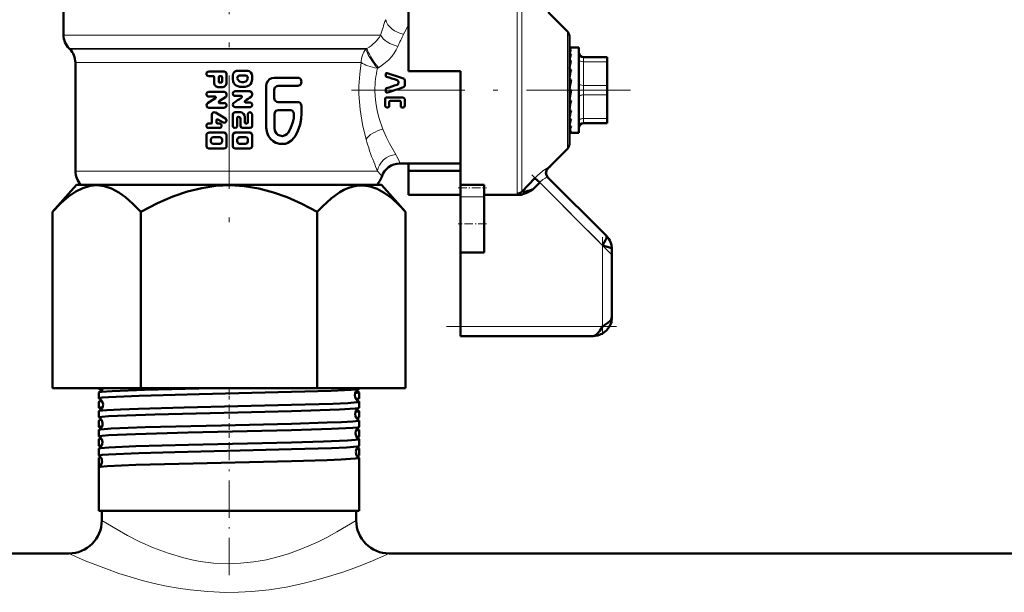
# Model space of a CAD drawing. Extents: x -1351 to 1763, y -1300 to 612.
# Tile 37 of 80: x -61 to 44, y -139 to -79. Entities that reach past the tile are written whole.
import ezdxf

# ---------------------------------------------------------------- set-up
doc = ezdxf.new("R2010")
doc.units = 0
doc.linetypes.add('DASHDOT', pattern=[18.5, 12, -3, 0.5, -3])

msp = doc.modelspace()

# ---------------------------------------------------------------- linework, layer by layer
at = {"color": 7, "linetype": 'DASHDOT', "lineweight": 18}
for p, q in [((-38.4, -66.22), (-38.4, -102.13)), ((-25.45, -86.27), (4.06, -86.27))]:
    msp.add_line(p, q, dxfattribs=at)
at = {"color": 7, "lineweight": 50}
for p, q in [((-55.9, -80.44), (-55.9, -69.22)), ((-19.4, -75.2), (-19.4, -84.27)), ((-2.6, -80.06), (-4.65, -78.02)), ((-2.4, -80.56), (-2.4, -91.99)), ((-55.23, -81.94), (-55.31, -81.86)), ((-2.38, -81.77), (-2.4, -81.77)), ((-2.4, -81.78), (-2.22, -81.78)), ((-2.4, -81.98), (-2.22, -81.98)), ((-2.38, -81.77), (-1.4, -81.77)), ((-1.4, -90.17), (-1.4, -81.77)), ((-2.4, -82.46), (-2.22, -82.46)), ((-2.4, -82.86), (-2.39, -83.04)), ((-2.4, -83.17), (-2.22, -83.17)), ((-0.9, -82.77), (1.6, -82.77)), ((1.6, -83.27), (1.6, -82.77)), ((1.6, -83.27), (1.6, -85.77)), ((-54.65, -83.35), (-54.65, -94.82)), ((-40.55, -84.3), (-38.9, -84.3)), ((-37.53, -84.24), (-36.41, -84.24)), ((-19.4, -84.27), (-13.9, -84.27)), ((-13.9, -84.27), (-13.9, -86.27)), ((-2.4, -83.48), (-2.37, -83.84)), ((-2.4, -83.65), (-2.38, -83.65)), ((-2.4, -84.08), (-2.22, -84.08)), ((-2.4, -84.28), (-2.35, -84.73)), ((1.6, -83.59), (1.6, -86.01)), ((-40.55, -84.79), (-40.06, -84.79)), ((-39.97, -85.47), (-39.97, -84.89)), ((-39.48, -85.38), (-39.48, -84.89)), ((-39.38, -84.79), (-39.24, -84.79)), ((-39.14, -84.89), (-39.14, -85.38)), ((-38.65, -84.54), (-38.65, -85.47)), ((-38, -85.12), (-38, -84.73)), ((-37.29, -84.73), (-36.64, -84.73)), ((-35.95, -84.73), (-35.95, -85.12)), ((-33.62, -84.96), (-31.11, -84.96)), ((-21.83, -84.52), (-21.83, -84.72)), ((-20.49, -85.51), (-20.49, -85.39)), ((-19.82, -85.77), (-19.82, -85.21)), ((-2.22, -85.13), (-2.4, -86.11)), ((-2.4, -85.13), (-2.22, -85.13)), ((-2.4, -85.2), (-2.31, -85.5)), ((-39.48, -85.96), (-39.14, -85.96)), ((-39.38, -85.47), (-39.24, -85.47)), ((-37.76, -86.39), (-36.18, -86.39)), ((-37.24, -85.9), (-36.68, -85.9)), ((-37.06, -85.41), (-36.86, -85.41)), ((-34.46, -90.26), (-34.46, -85.82)), ((-33.62, -86.24), (-33.62, -87.1)), ((-33.21, -85.82), (-31.11, -85.82)), ((-21.83, -86.27), (-21.83, -86.19)), ((-21.83, -86.4), (-21.83, -86.27)), ((-13.9, -86.27), (-13.9, -96.27)), ((-2.22, -86.24), (-2.4, -87.24)), ((-2.4, -86.24), (-2.22, -86.24)), ((-2.29, -85.5), (-2.31, -85.5)), ((-2.31, -86.48), (-2.27, -86.24)), ((1.6, -86.77), (1.6, -85.77)), ((1.6, -86.01), (1.6, -86.56)), ((-40.68, -87.66), (-39.84, -87.12)), ((-40.55, -86.45), (-38.9, -86.45)), ((-40.55, -86.94), (-39.89, -86.94)), ((-38.77, -87.02), (-39.44, -87.45)), ((-38.65, -86.7), (-38.65, -86.81)), ((-37.76, -86.88), (-37.12, -86.88)), ((-35.95, -86.64), (-35.95, -86.75)), ((-21.87, -87.94), (-21.87, -87.19)), ((-21.73, -87.03), (-19.98, -87.03)), ((-20.34, -87.4), (-21.32, -87.4)), ((-19.82, -87.9), (-19.82, -87.22)), ((-2.4, -87.18), (-2.31, -86.48)), ((-2.4, -88.12), (-2.34, -87.36)), ((-2.4, -87.36), (-2.22, -87.36)), ((1.6, -86.56), (1.6, -87.59)), ((1.6, -86.77), (1.6, -89.27)), ((-40.79, -87.87), (-40.79, -87.87)), ((-40.55, -88.12), (-38.9, -88.12)), ((-39.39, -87.63), (-38.9, -87.63)), ((-38, -87.81), (-38, -87.81)), ((-37.76, -88.06), (-36.18, -88.06)), ((-36.64, -87.57), (-36.18, -87.57)), ((-33.21, -87.53), (-31.11, -87.53)), ((-33.19, -88.38), (-31.91, -88.38)), ((-30.73, -87.95), (-30.73, -88.72)), ((-21.58, -88.09), (-21.73, -88.09)), ((-21.46, -87.96), (-21.46, -87.56)), ((-20.22, -87.96), (-20.22, -87.56)), ((-19.98, -88.09), (-20.11, -88.09)), ((-2.4, -88.69), (-2.37, -88.41)), ((-2.4, -88.94), (-2.37, -88.41)), ((-2.4, -88.41), (-2.22, -88.41)), ((1.6, -87.59), (1.6, -87.85)), ((1.6, -87.85), (1.6, -88.48)), ((1.6, -87.85), (1.6, -87.85)), ((-40.21, -89.69), (-40.21, -88.85)), ((-39.84, -88.64), (-38.77, -89.26)), ((-39.72, -89.45), (-39.72, -89.69)), ((-39.02, -89.69), (-39.58, -89.36)), ((-38, -90.03), (-38, -88.85)), ((-37.76, -88.61), (-37.2, -88.61)), ((-37.53, -89.2), (-37.53, -90.03)), ((-37.43, -89.1), (-37.38, -89.1)), ((-37.2, -90.03), (-37.2, -89.29)), ((-36.73, -89.1), (-36.73, -89.69)), ((-36.41, -89.69), (-36.41, -88.85)), ((-35.95, -88.85), (-35.95, -90.03)), ((-33.59, -90.26), (-33.59, -88.81)), ((-2.4, -89.4), (-2.39, -89.33)), ((-2.4, -89.6), (-2.39, -89.33)), ((-2.4, -89.33), (-2.22, -89.33)), ((1.6, -89.64), (1.6, -89.27)), ((-40.55, -89.78), (-40.31, -89.78)), ((-40.55, -90.27), (-39.43, -90.27)), ((-39.62, -89.78), (-39.43, -89.78)), ((-36.96, -90.27), (-36.18, -90.27)), ((-36.64, -89.78), (-36.5, -89.78)), ((-2.4, -90.06), (-2.22, -90.06)), ((-2.4, -90.54), (-2.22, -90.54)), ((-2.22, -90.06), (-2.26, -90.17)), ((-1.4, -90.77), (-1.4, -90.17)), ((1.6, -89.77), (-0.9, -89.77)), ((1.6, -89.77), (1.6, -89.64)), ((-40.79, -92.18), (-40.79, -91.01)), ((-40.55, -90.76), (-38.9, -90.76)), ((-40.31, -91.69), (-40.31, -91.5)), ((-40.06, -91.25), (-39.38, -91.25)), ((-39.14, -91.5), (-39.14, -91.69)), ((-38.65, -91.01), (-38.65, -92.18)), ((-38, -92.18), (-38, -91.01)), ((-37.76, -90.76), (-36.18, -90.76)), ((-37.53, -91.69), (-37.53, -91.5)), ((-37.29, -91.25), (-36.64, -91.25)), ((-36.41, -91.5), (-36.41, -91.69)), ((-35.95, -91.01), (-35.95, -92.18)), ((-2.4, -90.76), (-2.22, -90.76)), ((-2.28, -90.77), (-1.4, -90.77)), ((-40.55, -92.43), (-38.9, -92.43)), ((-40.06, -91.94), (-39.38, -91.94)), ((-37.76, -92.43), (-36.18, -92.43)), ((-37.29, -91.94), (-36.64, -91.94)), ((-2.6, -92.48), (-4.65, -94.53)), ((-20.33, -94.02), (-13.9, -94.02)), ((-19.4, -94.79), (-19.4, -94.02)), ((-4.45, -94.38), (-4.49, -94.37)), ((-4.46, -94.34), (-4.45, -94.38)), ((-4.45, -94.38), (-4.33, -94.21)), ((-4.45, -94.38), (-4.45, -94.38)), ((-19.4, -97.34), (-19.4, -94.79)), ((-13.9, -94.79), (-19.4, -94.79)), ((-7.44, -97.01), (-6.04, -95.57)), ((-6.04, -95.57), (-5.54, -96.04)), ((1.52, -101.69), (-4.68, -95.49)), ((-54.53, -96.27), (-57.08, -99.14)), ((-24.24, -96.27), (-54.53, -96.27)), ((-54.03, -96.27), (-54.06, -96.24)), ((-22.27, -96.27), (-24.24, -96.27)), ((-22.73, -96.24), (-22.77, -96.27)), ((-22.27, -96.27), (-19.72, -99.14)), ((-13.9, -96.61), (-13.9, -96.27)), ((-13.9, -96.27), (-11.4, -96.27)), ((-13.9, -97.56), (-13.9, -96.61)), ((-11.4, -96.61), (-11.4, -96.27)), ((-11.4, -97.56), (-11.4, -96.61)), ((-6.3, -96.79), (-6.57, -96.95)), ((-6.22, -96.74), (-6.3, -96.79)), ((-6.22, -96.74), (-5.54, -96.04)), ((-13.9, -97.34), (-19.4, -97.34)), ((-13.9, -97.56), (-13.9, -100.42)), ((-11.4, -97.34), (-7.71, -97.34)), ((-11.4, -97.56), (-11.4, -100.42)), ((-7.44, -97.01), (-7.44, -97.02)), ((-57.08, -117.77), (-57.08, -99.14)), ((-47.74, -117.77), (-47.74, -99.14)), ((-29.06, -117.77), (-29.06, -99.14)), ((-19.72, -117.77), (-19.72, -99.14)), ((-13.9, -100.42), (-13.9, -103.42)), ((-11.4, -100.42), (-11.4, -103.42)), ((-13.9, -111.27), (-13.9, -103.42)), ((-11.4, -103.42), (-13.9, -103.42)), ((2.1, -110.27), (2.1, -103.1)), ((-13.9, -112.27), (-13.9, -111.27)), ((0.1, -112.27), (-13.9, -112.27)), ((-57.08, -117.77), (-47.74, -117.77)), ((-52.16, -117.85), (-52.16, -117.77)), ((-52.16, -118.86), (-52.16, -118.23)), ((-47.74, -117.77), (-29.06, -117.77)), ((-29.06, -117.77), (-19.72, -117.77)), ((-24.64, -117.85), (-24.64, -117.77)), ((-24.64, -118.86), (-24.64, -118.23)), ((-52.16, -119.86), (-52.16, -119.22)), ((-24.64, -119.86), (-24.64, -119.22)), ((-52.16, -120.87), (-52.16, -120.21)), ((-24.64, -120.87), (-24.64, -120.21)), ((-52.16, -121.88), (-52.16, -121.21)), ((-24.64, -121.88), (-24.64, -121.21)), ((-52.16, -122.89), (-52.16, -122.2)), ((-24.64, -122.89), (-24.64, -122.2)), ((-52.16, -123.9), (-52.16, -123.19)), ((-24.64, -123.9), (-24.64, -123.19)), ((-52.16, -124.92), (-52.16, -124.18)), ((-24.64, -124.92), (-24.64, -124.18)), ((-52.16, -126.15), (-52.16, -125.17)), ((-24.64, -130.77), (-24.64, -125.17)), ((-52.16, -130.77), (-52.16, -126.15)), ((-24.64, -126.15), (-24.64, -126.15)), ((-24.64, -130.77), (-24.64, -126.15)), ((-31.8, -130.77), (-52.16, -130.77)), ((-51.85, -131.77), (-51.85, -130.77)), ((-24.64, -130.77), (-31.8, -130.77)), ((-24.95, -131.77), (-24.95, -130.77)), ((-24.95, -131.77), (-24.95, -130.77)), ((-298.4, -135.27), (-55.35, -135.27)), ((-55.35, -135.27), (-115.4, -135.27)), ((43.6, -135.27), (-21.45, -135.27)), ((-21.45, -135.27), (264.65, -135.27))]:
    msp.add_line(p, q, dxfattribs=at)
at = {"color": 7, "lineweight": 18}
for p, q in [((-7.93, -86.27), (-7.93, -75.34)), ((-7.44, -75.53), (-7.44, -86.27)), ((-2.6, -86.27), (-2.6, -80.06)), ((-55.9, -80.44), (-22.37, -80.44)), ((-55.31, -81.86), (-23.81, -81.86)), ((-55.23, -81.94), (-23.91, -81.94)), ((-23.91, -81.94), (-23.81, -81.86)), ((-0.9, -83.27), (-0.9, -82.77)), ((-0.9, -83.27), (-0.9, -85.77)), ((1.6, -83.27), (-0.9, -83.27)), ((-54.65, -83.35), (-44.61, -83.35)), ((-44.61, -83.35), (-24.68, -83.35)), ((-24.68, -83.35), (-24.42, -83.35)), ((-22.59, -83.89), (-22.7, -83.95)), ((-7.93, -97.21), (-7.93, -86.27)), ((-7.44, -86.27), (-7.44, -97.01)), ((-2.6, -92.48), (-2.6, -86.27)), ((-0.9, -86.77), (-0.9, -85.77)), ((-0.9, -85.77), (1.6, -85.77)), ((-0.9, -86.77), (-0.9, -89.27)), ((1.6, -86.77), (-0.9, -86.77)), ((-0.9, -89.64), (-0.9, -89.27)), ((-0.9, -89.27), (1.6, -89.27)), ((-0.9, -89.77), (-0.9, -89.64)), ((-23.9, -91.47), (-23.94, -91.34)), ((-22.69, -94.82), (-54.65, -94.82)), ((-22.73, -96.24), (-54.06, -96.24)), ((1.1, -102.69), (-5.54, -96.04)), ((-11.4, -97.56), (-13.9, -97.56)), ((1.1, -111.27), (1.1, -102.69)), ((-13.9, -111.27), (1.1, -111.27))]:
    msp.add_line(p, q, dxfattribs=at)
at = {"color": 7, "linetype": 'DASHDOT', "lineweight": 18, "ltscale": 0.296928}
msp.add_line((2.03, -103.61), (-6.37, -95.21), dxfattribs=at)
at = {"color": 7, "linetype": 'DASHDOT', "lineweight": 18, "ltscale": 0.075}
msp.add_line((-14.15, -96.61), (-11.15, -96.61), dxfattribs=at)
at = {"color": 7, "linetype": 'DASHDOT', "lineweight": 18, "ltscale": 0.075015}
msp.add_line((-11.15, -100.42), (-14.15, -100.42), dxfattribs=at)
at = {"color": 7, "linetype": 'DASHDOT', "lineweight": 18, "ltscale": 0.257574}
msp.add_line((1.1, -112.13), (1.1, -101.83), dxfattribs=at)
at = {"color": 7, "linetype": 'DASHDOT', "lineweight": 18, "ltscale": 0.45}
msp.add_line((-15.4, -111.27), (2.6, -111.27), dxfattribs=at)
at = {"color": 7, "linetype": 'DASHDOT', "lineweight": 18, "ltscale": 0.032957}
msp.add_line((-38.4, -118.98), (-38.4, -117.66), dxfattribs=at)
at = {"color": 7, "linetype": 'DASHDOT', "lineweight": 18, "ltscale": 0.03981}
msp.add_line((-38.4, -121.02), (-38.4, -119.43), dxfattribs=at)
at = {"color": 7, "linetype": 'DASHDOT', "lineweight": 18, "ltscale": 0.040864}
msp.add_line((-38.4, -123.04), (-38.4, -121.41), dxfattribs=at)
at = {"color": 7, "linetype": 'DASHDOT', "lineweight": 18, "ltscale": 0.042071}
msp.add_line((-38.4, -125.07), (-38.4, -123.38), dxfattribs=at)
at = {"color": 7, "linetype": 'DASHDOT', "lineweight": 18, "ltscale": 0.328996}
msp.add_line((-38.4, -137.57), (-38.4, -124.41), dxfattribs=at)
at = {"color": 7, "lineweight": 18}
for points in [[(-20.53, -81.64), (-20.71, -82), (-20.92, -82.36), (-21.19, -82.72), (-21.51, -83.06), (-22.02, -83.5), (-22.59, -83.89)], [(-23.94, -91.34), (-24.29, -89.89), (-24.54, -88.32), (-24.66, -86.68), (-24.66, -85.84), (-24.58, -84.58), (-24.42, -83.35)], [(-22.97, -86.27), (-22.95, -86.94), (-22.88, -87.59), (-22.73, -88.45), (-22.52, -89.27), (-22.12, -90.41)], [(-22.12, -90.41), (-21.77, -91.2), (-21.41, -91.92), (-20.76, -93.07)], [(-5.57, -95.12), (-5.2, -94.81), (-4.82, -94.55)], [(-4.82, -94.55), (-4.72, -94.51), (-4.69, -94.5), (-4.68, -94.5), (-4.68, -94.5)], [(-22.24, -95.42), (-22.24, -95.42), (-22.24, -95.41), (-22.25, -95.4), (-22.3, -95.34)], [(-4.68, -95.49), (-4.68, -95.49), (-4.7, -95.48), (-4.71, -95.48), (-4.78, -95.5)], [(-7.87, -97.29), (-7.92, -97.25), (-7.93, -97.23), (-7.93, -97.21)], [(-7.44, -97.02), (-7.43, -97.04), (-7.42, -97.05), (-7.39, -97.05), (-7.31, -97.05)], [(-51.85, -131.77), (-50.23, -132.75), (-49.12, -133.36), (-47.83, -134.02), (-46.37, -134.67), (-44.83, -135.24), (-43.19, -135.73), (-42.33, -135.93), (-41.46, -136.1), (-40.03, -136.28), (-38.58, -136.35), (-37.18, -136.31), (-35.79, -136.17), (-34.43, -135.93), (-33.24, -135.64), (-32.09, -135.29), (-30.99, -134.89), (-29.95, -134.46), (-28.97, -134.02), (-28.06, -133.57), (-26.99, -132.99), (-24.95, -131.77)], [(-55.35, -135.27), (-53.61, -136.03), (-51.37, -136.9), (-50.04, -137.37), (-48.85, -137.75), (-47.58, -138.11), (-46.31, -138.43), (-45, -138.71), (-43.77, -138.94), (-42.51, -139.12), (-40.65, -139.3), (-38.77, -139.38), (-37.38, -139.36), (-35.98, -139.29), (-34.14, -139.1), (-32.34, -138.82), (-30.6, -138.46), (-29.2, -138.1), (-27.86, -137.72), (-26.26, -137.2), (-24.81, -136.67), (-23.48, -136.15), (-21.45, -135.27)]]:
    msp.add_lwpolyline(points, dxfattribs=at)
at = {"color": 7, "lineweight": 50}
for points in [[(-38.9, -84.3), (-38.72, -84.37), (-38.65, -84.54)], [(-38, -84.73), (-37.95, -84.51), (-37.81, -84.33), (-37.6, -84.24), (-37.53, -84.24)], [(-36.41, -84.24), (-36.26, -84.26), (-36.08, -84.39), (-35.97, -84.58), (-35.95, -84.73)], [(-37.24, -85.9), (-37.48, -85.86), (-37.64, -85.78), (-37.78, -85.67), (-37.89, -85.52), (-37.97, -85.35), (-38, -85.12)], [(-37.52, -85.02), (-37.51, -84.89), (-37.44, -84.79), (-37.29, -84.73)], [(-37.06, -85.41), (-37.3, -85.34), (-37.48, -85.14), (-37.52, -85.02)], [(-36.41, -85.02), (-36.52, -85.25), (-36.62, -85.34), (-36.86, -85.41)], [(-35.95, -85.12), (-36.03, -85.47), (-36.12, -85.62), (-36.24, -85.75), (-36.45, -85.86), (-36.68, -85.9)], [(-36.64, -84.73), (-36.52, -84.76), (-36.43, -84.86), (-36.41, -85.02)], [(-34.46, -85.82), (-34.42, -85.57), (-34.3, -85.31), (-34.11, -85.12), (-33.86, -85), (-33.62, -84.96)], [(-31.11, -84.96), (-30.99, -84.98), (-30.88, -85.05), (-30.8, -85.14), (-30.73, -85.34), (-30.75, -85.54), (-30.81, -85.66), (-30.9, -85.75), (-31.11, -85.82)], [(-20.49, -85.39), (-20.5, -85.32), (-20.55, -85.24), (-20.61, -85.21)], [(-19.93, -85.03), (-19.88, -85.07), (-19.83, -85.15), (-19.82, -85.21)], [(-37.76, -86.88), (-37.84, -86.87), (-37.96, -86.78), (-38, -86.63), (-37.95, -86.49), (-37.83, -86.4), (-37.76, -86.39)], [(-36.18, -86.39), (-36.02, -86.47), (-35.95, -86.64)], [(-33.21, -85.82), (-33.33, -85.84), (-33.45, -85.9), (-33.54, -85.99), (-33.62, -86.24)], [(-21.68, -86.53), (-21.73, -86.53), (-21.79, -86.5), (-21.82, -86.44), (-21.83, -86.4)], [(-20.61, -85.7), (-20.55, -85.66), (-20.5, -85.58), (-20.49, -85.51)], [(-19.82, -85.77), (-19.84, -85.86), (-19.93, -85.95)], [(-38.9, -86.45), (-38.72, -86.53), (-38.65, -86.7)], [(-37.07, -87.06), (-37.04, -87.03), (-37.03, -86.98), (-37.04, -86.93), (-37.08, -86.89), (-37.12, -86.88)], [(-36.69, -87.39), (-36.72, -87.42), (-36.73, -87.47), (-36.72, -87.52), (-36.69, -87.56), (-36.64, -87.57)], [(-33.62, -87.1), (-33.6, -87.23), (-33.54, -87.35), (-33.45, -87.45), (-33.33, -87.51), (-33.21, -87.53)], [(-21.87, -87.19), (-21.85, -87.12), (-21.81, -87.06), (-21.73, -87.03)], [(-21.32, -87.4), (-21.43, -87.45), (-21.46, -87.56)], [(-20.22, -87.56), (-20.25, -87.45), (-20.34, -87.4)], [(-19.98, -87.03), (-19.86, -87.1), (-19.82, -87.22)], [(-40.55, -88.12), (-40.72, -88.05), (-40.79, -87.87)], [(-37.76, -88.06), (-37.93, -87.98), (-38, -87.81)], [(-36.18, -87.57), (-36.11, -87.58), (-35.99, -87.68), (-35.95, -87.82), (-36, -87.96), (-36.12, -88.05), (-36.18, -88.06)], [(-33.59, -88.81), (-33.57, -88.68), (-33.52, -88.56), (-33.43, -88.46), (-33.19, -88.38)], [(-31.91, -88.38), (-31.79, -88.4), (-31.68, -88.47), (-31.6, -88.56), (-31.54, -88.69), (-31.53, -88.82)], [(-31.11, -87.53), (-30.99, -87.55), (-30.89, -87.61), (-30.8, -87.7), (-30.75, -87.82), (-30.73, -87.95)], [(-21.73, -88.09), (-21.79, -88.07), (-21.85, -88), (-21.87, -87.94)], [(-21.46, -87.96), (-21.47, -88.02), (-21.52, -88.07), (-21.58, -88.09)], [(-20.11, -88.09), (-20.19, -88.05), (-20.22, -87.96)], [(-19.82, -87.9), (-19.85, -88), (-19.88, -88.05), (-19.98, -88.09)], [(-38.77, -89.26), (-38.72, -89.31), (-38.65, -89.45), (-38.69, -89.6), (-38.81, -89.7), (-38.96, -89.71), (-39.02, -89.69)], [(-38, -88.85), (-37.93, -88.68), (-37.76, -88.61)], [(-37.2, -89.29), (-37.21, -89.21), (-37.27, -89.14), (-37.38, -89.1)], [(-37.2, -88.61), (-37.05, -88.63), (-36.86, -88.76), (-36.75, -88.95), (-36.73, -89.1)], [(-36.41, -88.85), (-36.37, -88.71), (-36.25, -88.62), (-36.18, -88.61), (-36.04, -88.66), (-35.96, -88.79), (-35.95, -88.85)], [(-31.53, -88.82), (-31.56, -89.24), (-31.64, -89.65), (-31.88, -90.31), (-32.15, -90.78)], [(-30.73, -88.72), (-30.76, -89.29), (-30.87, -89.89), (-31.11, -90.57), (-31.38, -91.09), (-31.51, -91.29)], [(-37.53, -90.03), (-37.54, -90.1), (-37.62, -90.23), (-37.77, -90.27), (-37.91, -90.22), (-37.99, -90.09), (-38, -90.03)], [(-36.96, -90.27), (-37.13, -90.2), (-37.2, -90.03)], [(-36.73, -89.69), (-36.71, -89.74), (-36.68, -89.77), (-36.64, -89.78)], [(-35.95, -90.03), (-36.02, -90.2), (-36.18, -90.27)], [(-31.51, -91.29), (-31.78, -91.59), (-32.19, -91.85), (-32.42, -91.93), (-32.64, -91.96), (-33.05, -91.95), (-33.44, -91.84), (-33.74, -91.66), (-34, -91.43), (-34.21, -91.15), (-34.38, -90.77), (-34.46, -90.26)], [(-32.15, -90.78), (-32.28, -90.93), (-32.45, -91.04), (-32.74, -91.12), (-33.04, -91.07), (-33.23, -90.98), (-33.38, -90.84), (-33.54, -90.57), (-33.59, -90.26)], [(-40.31, -91.5), (-40.26, -91.35), (-40.17, -91.28), (-40.06, -91.25)], [(-39.38, -91.25), (-39.24, -91.3), (-39.16, -91.39), (-39.14, -91.5)], [(-38.9, -90.76), (-38.72, -90.84), (-38.65, -91.01)], [(-38, -91.01), (-37.93, -90.84), (-37.76, -90.76)], [(-37.53, -91.5), (-37.46, -91.33), (-37.29, -91.25)], [(-36.64, -91.25), (-36.53, -91.28), (-36.45, -91.36), (-36.41, -91.5)], [(-36.18, -90.76), (-36.02, -90.84), (-35.95, -91.01)], [(-40.55, -92.43), (-40.72, -92.36), (-40.79, -92.18)], [(-40.06, -91.94), (-40.17, -91.91), (-40.28, -91.81), (-40.31, -91.69)], [(-39.14, -91.69), (-39.18, -91.84), (-39.27, -91.91), (-39.38, -91.94)], [(-37.76, -92.43), (-37.93, -92.36), (-38, -92.18)], [(-37.29, -91.94), (-37.4, -91.91), (-37.48, -91.84), (-37.53, -91.69)], [(-36.41, -91.69), (-36.44, -91.81), (-36.47, -91.87), (-36.64, -91.94)], [(-35.95, -92.18), (-36.02, -92.36), (-36.18, -92.43)], [(-57.08, -99.14), (-56.2, -98.22), (-55.38, -97.51), (-54.6, -96.99), (-53.86, -96.62), (-53.1, -96.4), (-52.35, -96.33), (-51.6, -96.42), (-50.84, -96.67), (-50.06, -97.08), (-49.33, -97.6), (-48.56, -98.28), (-47.74, -99.14)], [(-47.74, -99.14), (-45.97, -98.22), (-44.33, -97.51), (-42.78, -96.99), (-41.29, -96.62), (-39.78, -96.4), (-38.28, -96.33), (-36.79, -96.42), (-35.26, -96.67), (-33.69, -97.08), (-32.24, -97.6), (-30.7, -98.28), (-29.06, -99.14)], [(-24.2, -96.34), (-24.73, -96.35), (-25.28, -96.44), (-25.82, -96.62), (-26.24, -96.8), (-26.67, -97.04), (-27.56, -97.68), (-28.52, -98.56), (-29.06, -99.14)], [(-24.2, -96.34), (-23.48, -96.45), (-22.74, -96.7), (-21.99, -97.11), (-21.19, -97.69), (-20.35, -98.47), (-19.72, -99.14)], [(1.1, -102.69), (1.41, -102.13), (1.51, -101.92), (1.54, -101.78), (1.54, -101.72), (1.52, -101.69)], [(2.1, -103.1), (2.08, -103.05), (2.06, -103.02), (1.96, -102.96), (1.75, -102.87), (1.1, -102.69)], [(0.1, -112.27), (0.62, -112.21), (1.1, -112.02), (1.53, -111.7), (1.85, -111.28), (2.04, -110.8), (2.1, -110.27)], [(0.1, -112.27), (0.62, -112.21), (1.1, -112.02), (1.53, -111.7), (1.85, -111.28), (2.04, -110.8), (2.1, -110.27)], [(1.1, -111.27), (1.68, -110.88), (1.92, -110.67), (2.03, -110.52), (2.1, -110.27)], [(0.1, -112.27), (0.31, -112.22), (0.52, -112.07), (0.81, -111.72), (1.1, -111.27)], [(-52.16, -117.85), (-52.16, -117.85), (-52.15, -117.84), (-52.14, -117.83), (-52.12, -117.82), (-51.78, -117.77)], [(-52.16, -118.86), (-52.16, -118.85), (-52.15, -118.85), (-52.14, -118.84), (-52.12, -118.83), (-51.83, -118.79), (-51.13, -118.73), (-47.89, -118.6), (-41.54, -118.43), (-31.8, -118.19)], [(-52.14, -118.21), (-52.09, -118.2), (-51.91, -118.17), (-50.77, -118.09), (-47.32, -117.96), (-40.14, -117.77)], [(-31.8, -118.19), (-27.61, -118.06), (-25.49, -117.96), (-24.78, -117.89), (-24.66, -117.87)], [(-25.05, -118.31), (-24.69, -118.26), (-24.65, -118.24), (-24.64, -118.24), (-24.64, -118.23), (-24.64, -118.23)], [(-52.14, -119.21), (-52.08, -119.19), (-51.83, -119.15)], [(-52.14, -120.2), (-52.07, -120.18), (-51.79, -120.14), (-51.32, -120.1), (-49.89, -120.03), (-47.96, -119.96), (-43.14, -119.83), (-31.8, -119.56)], [(-31.8, -119.56), (-27.42, -119.43), (-25.84, -119.36), (-24.85, -119.28), (-24.7, -119.25), (-24.66, -119.24), (-24.64, -119.23), (-24.64, -119.23), (-24.64, -119.22)], [(-24.98, -118.93), (-24.72, -118.89), (-24.66, -118.87)], [(-52.16, -119.86), (-52.16, -119.86), (-52.15, -119.86), (-52.14, -119.85), (-52.11, -119.84), (-51.77, -119.79)], [(-52.16, -120.87), (-52.16, -120.87), (-52.15, -120.87), (-52.14, -120.86), (-52.12, -120.85), (-51.83, -120.8), (-51.13, -120.75), (-49.24, -120.66), (-46.26, -120.56), (-36.01, -120.31), (-31.8, -120.21)], [(-31.8, -120.21), (-26.71, -120.04), (-25.05, -119.94), (-24.73, -119.9), (-24.65, -119.88)], [(-25.01, -120.29), (-24.68, -120.24), (-24.65, -120.23), (-24.64, -120.22), (-24.64, -120.22), (-24.64, -120.21)], [(-52.16, -121.88), (-52.16, -121.88), (-52.15, -121.88), (-52.15, -121.87), (-52.12, -121.86), (-51.81, -121.81)], [(-52.14, -121.19), (-52.09, -121.17), (-51.87, -121.14)], [(-52.14, -122.18), (-52.1, -122.17), (-51.94, -122.14), (-50.85, -122.06), (-47.28, -121.92), (-39.21, -121.72), (-31.8, -121.54)], [(-31.8, -121.54), (-28, -121.43), (-26.5, -121.37), (-25.3, -121.3), (-24.71, -121.24), (-24.66, -121.22), (-24.65, -121.22), (-24.64, -121.21), (-24.64, -121.21), (-24.64, -121.21)], [(-24.93, -120.94), (-24.71, -120.91), (-24.65, -120.89)], [(-52.16, -122.89), (-52.16, -122.89), (-52.15, -122.89), (-52.14, -122.88), (-52.12, -122.87), (-51.83, -122.82), (-51.13, -122.77), (-48.29, -122.65), (-42.71, -122.49), (-31.8, -122.23)], [(-31.8, -122.23), (-27.56, -122.1), (-25.32, -121.98), (-24.76, -121.93), (-24.68, -121.91), (-24.65, -121.9)], [(-24.97, -122.27), (-24.68, -122.22), (-24.65, -122.21), (-24.64, -122.2), (-24.64, -122.2), (-24.64, -122.2)], [(-52.16, -123.9), (-52.16, -123.9), (-52.15, -123.9), (-52.15, -123.89), (-52.12, -123.88), (-51.86, -123.84)], [(-52.15, -123.17), (-52.1, -123.16), (-51.92, -123.13)], [(-52.15, -124.16), (-52.12, -124.15), (-51.99, -124.13), (-51.12, -124.05), (-48.27, -123.93), (-42.67, -123.78), (-31.8, -123.52)], [(-31.8, -123.52), (-28.4, -123.43), (-25.87, -123.32), (-25.03, -123.26), (-24.68, -123.21), (-24.65, -123.2), (-24.64, -123.2), (-24.64, -123.19), (-24.64, -123.19)], [(-31.8, -124.25), (-27.55, -124.12), (-25.98, -124.05), (-24.85, -123.96), (-24.69, -123.93), (-24.65, -123.92)], [(-24.89, -122.95), (-24.69, -122.92), (-24.65, -122.91)], [(-52.16, -124.92), (-52.16, -124.91), (-52.15, -124.91), (-52.14, -124.9), (-52.12, -124.89), (-51.83, -124.85), (-51.13, -124.79), (-47.93, -124.66), (-44.12, -124.55), (-35.84, -124.35), (-31.8, -124.25)], [(-24.92, -124.24), (-24.67, -124.2), (-24.65, -124.19), (-24.64, -124.18), (-24.64, -124.18), (-24.64, -124.18)], [(-24.84, -124.97), (-24.68, -124.94), (-24.65, -124.93)], [(-52.15, -125.15), (-52.11, -125.14), (-51.96, -125.11)], [(-52.15, -126.14), (-52.12, -126.13), (-52.02, -126.11), (-51.29, -126.04), (-48.26, -125.91), (-42.18, -125.75), (-31.8, -125.5)], [(-31.8, -125.5), (-28.03, -125.39), (-26.54, -125.33), (-25.05, -125.24), (-24.71, -125.2), (-24.66, -125.18), (-24.65, -125.18), (-24.64, -125.17), (-24.64, -125.17), (-24.64, -125.17)]]:
    msp.add_lwpolyline(points, dxfattribs=at)
at = {"color": 7, "lineweight": 18}
for centre, radius, start, end in [((3.6, -88.07), 27.06, 160.0076, 163.6383), ((-1.08, -89.94), 21.16, 149.9701, 153.0313), ((-25.73, -78.44), 3.92, 299.4003, 329.2977), ((-4.3, -88.33), 17.55, 152.9555, 157.6084), ((-14.37, -77.17), 10.74, 215.1197, 219.1317), ((-12.84, -86.3), 10.13, 166.6159, 179.8743), ((0.9, -84.36), 25.8, 196.0066, 201.6033), ((-24.02, -95.11), 3.84, 16.4062, 32.0351), ((5.94, -82.45), 31.19, 201.4626, 203.3783), ((-4.65, -94.5), 0.0349, 194.7592, 261.0494), ((-27.03, -98.57), 5.73, 34.3732, 40.842), ((0.14, -101.53), 8.59, 131.7123, 136.0395), ((-3.44, -98.01), 2.88, 129.3153, 136.9074), ((-3.88, -97.47), 2.18, 120.7019, 129.3192), ((-4.28, -96.81), 1.41, 115.0627, 120.3745), ((-4.55, -96.23), 0.773, 107.8821, 115.4261), ((-7.59, -96.72), 0.64, 243.3389, 258.999)]:
    msp.add_arc(centre, radius, start, end, dxfattribs=at)
at = {"color": 7, "lineweight": 50}
for centre, radius, start, end in [((-3.1, -80.56), 0.7, 0, 45), ((-53.9, -80.44), 2, 180, 225), ((-56.65, -83.35), 2, 0, 45.0001), ((-0.1, -83.14), 2.42, 151.4431, 161.9517), ((6.08, -85.15), 8.73, 162.0666, 166.3053), ((19.99, -88.5), 22.85, 166.5048, 168.551), ((-0.9, -82.27), 0.5, 180, 270), ((-40.55, -84.54), 0.245, 90.5322, 269.4678), ((51.02, -94.74), 54.3, 168.6793, 169.6696), ((-40.06, -84.88), 0.0951, 358.5997, 90.8587), ((-39.38, -84.88), 0.0952, 89.1904, 181.333), ((-39.38, -85.38), 0.0952, 178.7738, 270.9246), ((-39.23, -84.88), 0.0951, 358.7254, 90.8945), ((-39.23, -85.38), 0.0952, 269.2205, 1.3812), ((-21.73, -84.57), 0.11, 63.6512, 153.4953), ((-21.71, -84.73), 0.124, 177.9824, 251.3366), ((-37.7, -136.43), 53.99, 71.5513, 72.8175), ((-35.29, -129.73), 47.26, 71.0344, 73.2665), ((-39.48, -85.48), 0.487, 179.7105, 269.9075), ((-39.14, -85.48), 0.486, 270.182, 0.4755), ((-21.7, -86.19), 0.126, 109.4203, 182.4235), ((-40.29, -27.11), 61.8, 287.4607, 288.5681), ((-44.88, -12.09), 77.97, 287.3067, 287.9205), ((-35.95, -40.11), 48.56, 288.068, 289.259), ((-40.55, -86.7), 0.245, 90.5322, 269.4678), ((-39.89, -87.04), 0.0968, 301.9061, 90.3928), ((-39.39, -87.53), 0.0968, 121.9204, 270.3589), ((-38.89, -86.81), 0.241, 302.3846, 0.6701), ((-95.14, 0.2), 104.82, 303.1028, 303.6376), ((-74.15, -31.83), 67.01, 303.9842, 304.6409), ((-36.2, -86.75), 0.246, 305.3571, 1.3969), ((-64.56, -76.12), 63.34, 348.9165, 349.7792), ((-40.55, -87.87), 0.241, 122.3452, 180.6579), ((-38.9, -87.87), 0.245, 270.6005, 89.3994), ((-37.76, -87.8), 0.242, 122.8978, 180.7573), ((-28.13, -83.29), 26.41, 346.978, 348.8002), ((-39.97, -88.85), 0.242, 59.8358, 180.5424), ((-39.63, -89.45), 0.096, 59.2732, 181.0604), ((-37.43, -89.19), 0.0939, 89.972, 182.1189), ((-12.36, -86.95), 10.41, 343.0629, 346.7886), ((-40.55, -90.03), 0.245, 90.5322, 269.4678), ((-40.3, -89.69), 0.0951, 269.0249, 1.2916), ((-39.63, -89.69), 0.0952, 178.6097, 270.8692), ((-39.43, -90.03), 0.245, 270.3401, 89.6598), ((-36.5, -89.69), 0.0925, 271.0127, 3.1943), ((-4.84, -89.29), 2.73, 333.6734, 341.2067), ((-0.9, -90.27), 0.5, 90, 180), ((-40.55, -91.01), 0.241, 89.8287, 180.8233), ((-2.28, -90.62), 0.15, 248.0065, 269.6185), ((-2.28, -90.63), 0.148, 270.3147, 292.0923), ((-38.89, -92.19), 0.241, 269.8445, 0.86), ((-3.1, -91.99), 0.7, 314.9998, 360), ((-20.33, -96.02), 2, 89.9974, 162.5478), ((-4.18, -95), 0.699, 135.0791, 224.8933), ((-4.16, -95.03), 0.7, 135, 225), ((-52.65, -94.82), 2, 180, 224.9998), ((-24.15, -94.82), 2, 315, 342.5463), ((-10.56, -84.03), 13.43, 287.0885, 288.8606), ((-7.73, -95.92), 1.42, 270.8261, 287.229), ((-7.73, -94.33), 2.75, 278.7597, 285.6143), ((-8.1, -94.7), 2.7, 287.1141, 295.7241), ((-9.52, -87.63), 9.69, 285.1615, 287.4944), ((-9.53, -91.68), 6.04, 295.5313, 299.3897), ((0.12, -103.09), 1.98, 359.808, 45.192), ((0.12, -103.09), 1.98, 359.808, 45.192), ((-52.13, -117.84), 0.0267, 201.4405, 258.9188), ((-52.13, -118.24), 0.0293, 99.1411, 156.2477), ((-52.42, -117.54), 0.726, 293.0432, 341.5889), ((-52.43, -118.51), 0.71, 41.2781, 65.9275), ((-24.35, -118.53), 0.734, 114.5469, 180.5173), ((-24.35, -118.54), 0.734, 180.0243, 245.4829), ((-24.39, -117.56), 0.705, 223.3441, 247.3374), ((-24.66, -117.84), 0.0267, 281.0812, 338.5595), ((-24.67, -118.24), 0.0293, 23.7523, 80.8589), ((-52.14, -118.85), 0.024, 199.2867, 256.956), ((-52.13, -119.23), 0.026, 101.0246, 158.5017), ((-52.46, -119.53), 0.734, 2.8723, 64.1391), ((-52.43, -118.56), 0.709, 294.0118, 316.6527), ((-52.46, -119.54), 0.735, 295.882, 3.2943), ((-24.35, -119.52), 0.717, 115.5131, 138.6019), ((-24.66, -118.85), 0.024, 283.044, 340.7133), ((-24.66, -119.23), 0.026, 21.4983, 78.9754), ((-52.14, -119.86), 0.0218, 197.426, 254.9053), ((-52.14, -120.22), 0.0234, 102.9699, 160.4875), ((-52.47, -120.52), 0.716, 41.3718, 63.1158), ((-24.32, -120.53), 0.736, 117.2651, 180.4506), ((-24.32, -120.54), 0.735, 180.0746, 242.7809), ((-24.35, -119.56), 0.711, 223.3701, 244.6019), ((-24.66, -120.22), 0.0234, 19.5125, 77.0301), ((-24.66, -119.86), 0.0218, 285.0947, 342.574), ((-52.14, -120.87), 0.02, 195.7429, 252.7966), ((-52.14, -121.21), 0.0212, 104.9958, 162.3868), ((-52.5, -121.53), 0.735, 2.9129, 61.3625), ((-52.47, -120.55), 0.715, 296.8379, 316.5767), ((-52.5, -121.54), 0.737, 298.6616, 3.2545), ((-24.31, -121.52), 0.718, 118.3336, 138.5586), ((-24.66, -120.87), 0.02, 287.2034, 344.2571), ((-24.66, -121.21), 0.0212, 17.6132, 75.0042), ((-52.14, -121.88), 0.0184, 194.0317, 250.6853), ((-52.14, -122.2), 0.0194, 106.979, 164.1647), ((-52.51, -122.52), 0.724, 41.4774, 60.1266), ((-24.28, -122.53), 0.737, 120.1208, 180.4082), ((-24.28, -122.54), 0.737, 180.1165, 239.9166), ((-24.32, -121.56), 0.709, 223.3189, 241.7799), ((-24.66, -121.88), 0.0184, 289.3147, 345.9683), ((-24.66, -122.2), 0.0194, 15.8353, 73.021), ((-52.14, -122.89), 0.0171, 192.5559, 248.4905), ((-52.14, -123.19), 0.0178, 109.2015, 165.8469), ((-52.14, -123.9), 0.016, 191.3066, 246.4728), ((-52.53, -123.53), 0.737, 2.9537, 58.4206), ((-52.5, -122.55), 0.718, 299.7713, 316.5578), ((-52.53, -123.54), 0.738, 301.5712, 3.2184), ((-52.54, -124.52), 0.725, 41.4936, 57.0847), ((-24.24, -124.53), 0.738, 123.1304, 180.3703), ((-24.27, -123.52), 0.725, 121.3663, 138.5412), ((-24.66, -122.89), 0.0171, 291.5095, 347.4441), ((-24.66, -123.19), 0.0178, 14.1531, 70.7985), ((-24.65, -123.9), 0.016, 293.5272, 348.6935), ((-52.14, -124.18), 0.0164, 111.3663, 167.4583), ((-52.14, -124.91), 0.015, 189.9359, 244.0138), ((-52.57, -125.53), 0.738, 2.9796, 55.3503), ((-24.25, -124.54), 0.738, 180.1444, 236.9148), ((-24.27, -123.55), 0.721, 223.4719, 238.7151), ((-24.23, -125.53), 0.728, 124.4941, 138.5261), ((-24.65, -124.18), 0.0164, 12.5417, 68.6337), ((-24.65, -124.91), 0.015, 295.9862, 350.0641), ((-52.14, -125.17), 0.0153, 113.4861, 168.6658), ((-52.54, -124.55), 0.722, 302.8423, 316.5202), ((-52.57, -125.54), 0.739, 304.6583, 3.1797), ((-24.65, -125.17), 0.0153, 11.3342, 66.5139), ((-52.14, -126.16), 0.0143, 115.7618, 169.947), ((-55.35, -131.77), 3.5, 270, 360), ((-55.35, -131.77), 3.5, 270.0001, 359.9999), ((-21.45, -131.77), 3.5, 180.0001, 269.9999), ((-21.45, -131.77), 3.5, 180, 270)]:
    msp.add_arc(centre, radius, start, end, dxfattribs=at)
at = {"color": 7, "lineweight": 18}
for centre, major_axis, ratio, start_param, end_param in [((-19.94, -78.82), (1.85, -0.75), 0.740198, 3.641157, 5.00293), ((-20.53, -80.44), (1.9, -0.62), 0.578335, 3.65521, 4.898877), ((-22.7, -83.35), (0, -2), 0.860354, 3.926991, 4.712389), ((-22.7, -83.35), (1.19, -1.61), 0.183903, 3.517014, 4.576837), ((-22.59, -83.27), (1.19, -1.61), 0.189078, 3.514666, 4.96218), ((-0.9, -83.02), (-0.5, 0), 0.5, 0, 1.570796), ((-22.7, -83.35), (1.97, -0.37), 0.295036, 3.704259, 4.767231), ((-0.9, -85.52), (-0.5, 0), 0.5, 0, 1.570796), ((-0.9, -87.02), (0.5, 0), 0.5, 1.570796, 3.141593), ((-0.9, -89.52), (0.5, 0), 0.5, 1.570796, 3.141593), ((-22.12, -91.47), (1.91, 0.61), 0.514869, 1.407684, 2.586314), ((-20.76, -94.82), (1.8, 0.87), 0.854078, 1.178262, 2.625353)]:
    msp.add_ellipse(centre, major_axis=major_axis, ratio=ratio, start_param=start_param, end_param=end_param, dxfattribs=at)
at = {"color": 7, "lineweight": 50}
for centre, major_axis, ratio, start_param, end_param in [((-2.31, -85.09), (-0.14, -3.31), 0.200914, 3.215135, 3.475241), ((-2.31, -87.45), (-0.17, -3.32), 0.198029, 0.123736, 0.383842), ((-7.93, -96.53), (0.7, 0), 0.972233, 4.712389, 5.497789)]:
    msp.add_ellipse(centre, major_axis=major_axis, ratio=ratio, start_param=start_param, end_param=end_param, dxfattribs=at)

doc.saveas('drawing.dxf')
